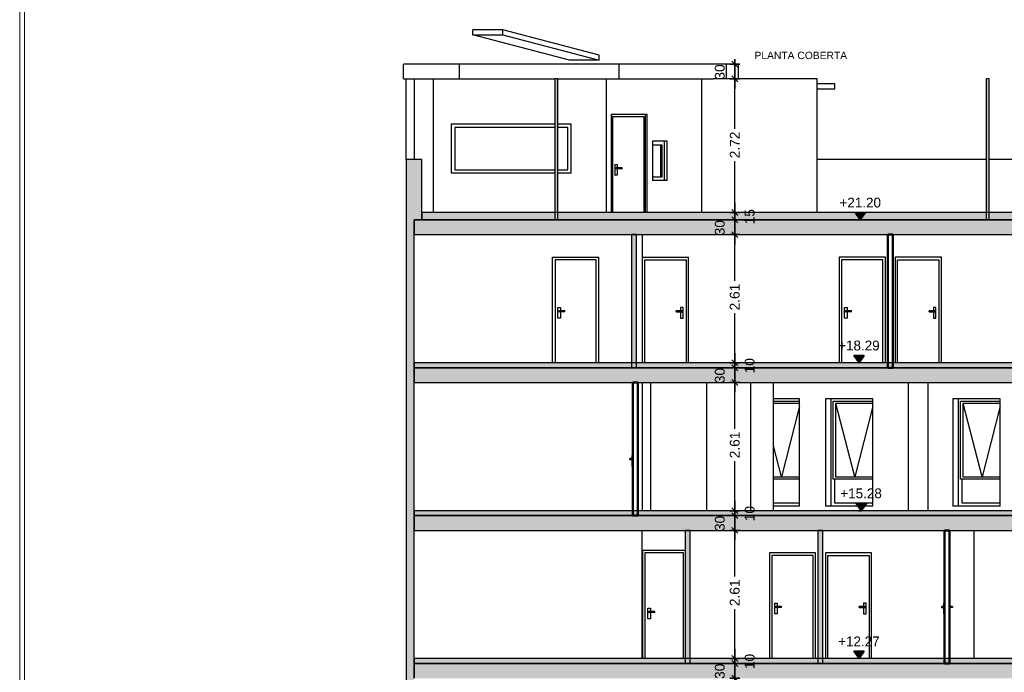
# Model space of a CAD drawing. Header units: metres. Extents: x -1 to 518, y -65 to 31.
# Tile 24 of 26: x 485 to 505, y -43 to -30. Entities that reach past the tile are written whole.
import ezdxf

# ---------------------------------------------------------------- set-up
doc = ezdxf.new("R2010")
doc.units = ezdxf.units.M
doc.header["$PDMODE"] = 65
doc.linetypes.add('CONTINUA', pattern=[0])
doc.linetypes.add('PUNKT', pattern=[6.35, 0, -6.35])
doc.layers.add('+++++ CÀLCUL SECCIÓ B', color=7, linetype='CONTINUA', lineweight=25)
doc.layers.add('COTES SECCIO B', color=7, linetype='CONTINUA', lineweight=25)
doc.styles.add('ARIAL', font='arial.ttf')
doc.dimstyles.new('DIMSTYLE_4', dxfattribs={"dimtxt": 0.2, "dimasz": 0.2, "dimexe": 0, "dimexo": 1e-06, "dimgap": 0.1, "dimtad": 2, "dimdec": 0, "dimlfac": 100, "dimrnd": 1, "dimzin": 4, "dimdsep": 46, "dimtxsty": 'ARIAL', "dimblk1": 'ALL_ML_STRICH', "dimblk2": 'ALL_ML_STRICH', "dimsah": 1, "dimcen": 0, "dimse1": 1, "dimse2": 1, "dimclrd": 2, "dimclre": 2, "dimclrt": 2, "dimadec": 0, "dimazin": 0, "dimtfac": 1, "dimtdec": 0, "dimtix": 1, "dimtmove": 2, "dimatfit": 3, "dimfxl": 0, "dimtvp": 1.2, "dimtzin": 0, "dimlwd": 0, "dimlwe": 35, "dimarcsym": 0})
doc.dimstyles.new('DIMSTYLE_5', dxfattribs={"dimtxt": 0.2, "dimasz": 0.2, "dimexe": 0, "dimexo": 1e-06, "dimgap": 0.1, "dimtad": 0, "dimrnd": 0.01, "dimzin": 4, "dimdsep": 46, "dimtxsty": 'ARIAL', "dimblk1": 'ALL_ML_STRICH', "dimblk2": 'ALL_ML_STRICH', "dimsah": 1, "dimcen": 0, "dimse1": 1, "dimse2": 1, "dimclrd": 2, "dimclre": 2, "dimclrt": 2, "dimadec": 0, "dimazin": 0, "dimtfac": 1, "dimtdec": 0, "dimtix": 1, "dimtmove": 2, "dimatfit": 3, "dimfxl": 0, "dimtzin": 0, "dimlwd": 0, "dimlwe": 35, "dimarcsym": 0})
doc.dimstyles.new('DIMSTYLE_7', dxfattribs={"dimtxt": 0.2, "dimasz": 0.2, "dimexe": 0, "dimexo": 1e-06, "dimgap": 0.1, "dimtad": 0, "dimdec": 0, "dimlfac": 100, "dimrnd": 1, "dimzin": 4, "dimdsep": 46, "dimtxsty": 'ARIAL', "dimblk1": 'ALL_ML_STRICH', "dimblk2": 'ALL_ML_STRICH', "dimsah": 1, "dimcen": 0, "dimse1": 1, "dimse2": 1, "dimclrd": 2, "dimclre": 2, "dimclrt": 2, "dimadec": 0, "dimazin": 0, "dimtfac": 1, "dimtdec": 0, "dimtix": 1, "dimtmove": 2, "dimatfit": 3, "dimfxl": 0, "dimtvp": 1.2, "dimtzin": 0, "dimlwd": 0, "dimlwe": 35, "dimarcsym": 0})

# ---------------------------------------------------------------- blocks, each defined once
blk = doc.blocks.new('COMPLEX_ELEVATIONDIM_1')
at = {"layer": 'COTES SECCIO B', "linetype": 'CONTINUA', "lineweight": 35, "transparency": 33554687}
for points in [[(502.332, -33.59), (502.122, -33.59), (502.227, -33.74)], [(502.306, -36.5), (502.096, -36.5), (502.201, -36.65)], [(502.35, -39.51), (502.14, -39.51), (502.245, -39.66)], [(502.306, -42.52), (502.096, -42.52), (502.201, -42.67)]]:
    blk.add_hatch(color=2, dxfattribs=at).paths.add_polyline_path(points)
at = {"layer": 'COTES SECCIO B', "color": 2, "linetype": 'CONTINUA', "lineweight": 35, "transparency": 33554687}
for p, q in [((502.332, -33.59), (502.122, -33.59)), ((502.122, -33.59), (502.227, -33.74)), ((502.227, -33.74), (502.332, -33.59)), ((502.227, -33.74), (502.227, -33.74)), ((502.227, -33.74), (502.227, -33.74)), ((502.227, -33.74), (502.227, -33.74)), ((502.227, -33.74), (502.227, -33.74)), ((502.306, -36.5), (502.096, -36.5)), ((502.096, -36.5), (502.201, -36.65)), ((502.201, -36.65), (502.306, -36.5)), ((502.201, -36.65), (502.201, -36.65)), ((502.201, -36.65), (502.201, -36.65)), ((502.201, -36.65), (502.201, -36.65)), ((502.201, -36.65), (502.201, -36.65)), ((502.35, -39.51), (502.14, -39.51)), ((502.14, -39.51), (502.245, -39.66)), ((502.245, -39.66), (502.35, -39.51)), ((502.245, -39.66), (502.245, -39.66)), ((502.245, -39.66), (502.245, -39.66)), ((502.245, -39.66), (502.245, -39.66)), ((502.245, -39.66), (502.245, -39.66)), ((502.306, -42.52), (502.096, -42.52)), ((502.096, -42.52), (502.201, -42.67)), ((502.201, -42.67), (502.306, -42.52)), ((502.201, -42.67), (502.201, -42.67)), ((502.201, -42.67), (502.201, -42.67)), ((502.201, -42.67), (502.201, -42.67)), ((502.201, -42.67), (502.201, -42.67))]:
    blk.add_line(p, q, dxfattribs=at)
at = {"layer": 'COTES SECCIO B', "color": 2, "linetype": 'PUNKT', "lineweight": 35, "transparency": 33554687}
for p, q in [((502.227, -33.74), (502.194, -33.74)), ((502.201, -36.65), (502.194, -36.65)), ((502.245, -39.66), (502.194, -39.66)), ((502.201, -42.67), (502.194, -42.67))]:
    blk.add_line(p, q, dxfattribs=at)
at = {"layer": 'COTES SECCIO B', "color": 2, "linetype": 'CONTINUA', "lineweight": 35, "transparency": 33554687, "char_height": 0.2, "width": 0.95993, "attachment_point": 7, "style": 'ARIAL'}
for s, insert in [('\\W0.98;+21.20', (501.803, -33.49)), ('\\W0.98;+18.29', (501.776, -36.4)), ('\\W0.98;+15.28', (501.82, -39.41)), ('\\W0.98;+12.27', (501.776, -42.42))]:
    blk.add_mtext(s, dxfattribs=dict(at, insert=insert))
blk = doc.blocks.new('ALL_ML_STRICH')
at = {"color": 0, "linetype": 'ByBlock', "lineweight": -2}
for p, q in [((-1, 0), (0.5, 0)), ((-0.3, -0.3), (0.3, 0.3)), ((0, -0.5), (0, 0.5))]:
    blk.add_line(p, q, dxfattribs=at)
blk = doc.blocks.new('*D47')
at = {"layer": 'COTES SECCIO B', "color": 2, "linetype": 'CONTINUA', "lineweight": -2, "transparency": 33554687}
blk.add_line((499.671, -43.07), (499.671, -42.77), dxfattribs=at)
at = {"layer": 'DEFPOINTS', "color": 2, "linetype": 'CONTINUA', "lineweight": 35, "transparency": 33554687}
for p in [(500.103, -42.77), (499.671, -43.07), (504.129, -43.07)]:
    blk.add_point(p, dxfattribs=at)
at = {"layer": 'COTES SECCIO B', "color": 2, "linetype": 'CONTINUA', "lineweight": 35, "transparency": 33554687, "xscale": 0.2, "yscale": 0.2, "zscale": 0.2}
for p, rotation in [((499.671, -42.77), 90), ((499.671, -43.07), 270)]:
    blk.add_blockref('ALL_ML_STRICH', p, dxfattribs=dict(at, rotation=rotation))
at = {"layer": 'COTES SECCIO B', "color": 2, "linetype": 'CONTINUA', "lineweight": 35, "transparency": 33554687, "insert": (499.367, -42.929), "char_height": 0.2, "width": 0.4, "attachment_point": 5, "rotation": 90, "style": 'ARIAL'}
blk.add_mtext('\\A1;{30}', dxfattribs=at)
blk = doc.blocks.new('*D48')
at = {"layer": 'COTES SECCIO B', "color": 2, "linetype": 'CONTINUA', "lineweight": -2, "transparency": 33554687}
blk.add_line((499.671, -42.77), (499.671, -42.67), dxfattribs=at)
at = {"layer": 'DEFPOINTS', "color": 2, "linetype": 'CONTINUA', "lineweight": 35, "transparency": 33554687}
for p in [(500.166, -42.67), (499.671, -42.77), (500.103, -42.77)]:
    blk.add_point(p, dxfattribs=at)
at = {"layer": 'COTES SECCIO B', "color": 2, "linetype": 'CONTINUA', "lineweight": 35, "transparency": 33554687, "xscale": 0.2, "yscale": 0.2, "zscale": 0.2}
for p, rotation in [((499.671, -42.77), 270), ((499.671, -42.67), 90)]:
    blk.add_blockref('ALL_ML_STRICH', p, dxfattribs=dict(at, rotation=rotation))
at = {"layer": 'COTES SECCIO B', "color": 2, "linetype": 'CONTINUA', "lineweight": 35, "transparency": 33554687, "insert": (499.975, -42.729), "char_height": 0.2, "width": 0.4, "attachment_point": 5, "rotation": 90, "style": 'ARIAL'}
blk.add_mtext('\\A1;{10}', dxfattribs=at)
blk = doc.blocks.new('*D49')
at = {"layer": 'COTES SECCIO B', "color": 2, "linetype": 'CONTINUA', "lineweight": -2, "transparency": 33554687}
for p, q in [((499.671, -41.001), (499.671, -40.06)), ((499.671, -42.67), (499.671, -41.661))]:
    blk.add_line(p, q, dxfattribs=at)
at = {"layer": 'DEFPOINTS', "color": 2, "linetype": 'CONTINUA', "lineweight": 35, "transparency": 33554687}
for p in [(499.993, -40.06), (499.671, -42.67), (500.166, -42.67)]:
    blk.add_point(p, dxfattribs=at)
at = {"layer": 'COTES SECCIO B', "color": 2, "linetype": 'CONTINUA', "lineweight": 35, "transparency": 33554687, "xscale": 0.2, "yscale": 0.2, "zscale": 0.2}
for p, rotation in [((499.671, -40.06), 90), ((499.671, -42.67), 270)]:
    blk.add_blockref('ALL_ML_STRICH', p, dxfattribs=dict(at, rotation=rotation))
at = {"layer": 'COTES SECCIO B', "color": 2, "linetype": 'CONTINUA', "lineweight": 35, "transparency": 33554687, "insert": (499.671, -41.331), "char_height": 0.2, "width": 0.8, "attachment_point": 5, "rotation": 90, "style": 'ARIAL'}
blk.add_mtext('\\A1;{\\A1;{2.61\\H0.132000;\\S^ ;}}', dxfattribs=at)
blk = doc.blocks.new('*D50')
at = {"layer": 'COTES SECCIO B', "color": 2, "linetype": 'CONTINUA', "lineweight": -2, "transparency": 33554687}
blk.add_line((499.671, -40.06), (499.671, -39.76), dxfattribs=at)
at = {"layer": 'DEFPOINTS', "color": 2, "linetype": 'CONTINUA', "lineweight": 35, "transparency": 33554687}
for p in [(503.335, -39.76), (499.671, -40.06), (499.993, -40.06)]:
    blk.add_point(p, dxfattribs=at)
at = {"layer": 'COTES SECCIO B', "color": 2, "linetype": 'CONTINUA', "lineweight": 35, "transparency": 33554687, "xscale": 0.2, "yscale": 0.2, "zscale": 0.2}
for p, rotation in [((499.671, -39.76), 90), ((499.671, -40.06), 270)]:
    blk.add_blockref('ALL_ML_STRICH', p, dxfattribs=dict(at, rotation=rotation))
at = {"layer": 'COTES SECCIO B', "color": 2, "linetype": 'CONTINUA', "lineweight": 35, "transparency": 33554687, "insert": (499.367, -39.919), "char_height": 0.2, "width": 0.4, "attachment_point": 5, "rotation": 90, "style": 'ARIAL'}
blk.add_mtext('\\A1;{30}', dxfattribs=at)
blk = doc.blocks.new('*D51')
at = {"layer": 'COTES SECCIO B', "color": 2, "linetype": 'CONTINUA', "lineweight": -2, "transparency": 33554687}
blk.add_line((499.671, -39.76), (499.671, -39.66), dxfattribs=at)
at = {"layer": 'DEFPOINTS', "color": 2, "linetype": 'CONTINUA', "lineweight": 35, "transparency": 33554687}
for p in [(502.554, -39.66), (499.671, -39.76), (503.335, -39.76)]:
    blk.add_point(p, dxfattribs=at)
at = {"layer": 'COTES SECCIO B', "color": 2, "linetype": 'CONTINUA', "lineweight": 35, "transparency": 33554687, "xscale": 0.2, "yscale": 0.2, "zscale": 0.2}
for p, rotation in [((499.671, -39.76), 270), ((499.671, -39.66), 90)]:
    blk.add_blockref('ALL_ML_STRICH', p, dxfattribs=dict(at, rotation=rotation))
at = {"layer": 'COTES SECCIO B', "color": 2, "linetype": 'CONTINUA', "lineweight": 35, "transparency": 33554687, "insert": (499.975, -39.719), "char_height": 0.2, "width": 0.4, "attachment_point": 5, "rotation": 90, "style": 'ARIAL'}
blk.add_mtext('\\A1;{10}', dxfattribs=at)
blk = doc.blocks.new('*D52')
at = {"layer": 'COTES SECCIO B', "color": 2, "linetype": 'CONTINUA', "lineweight": -2, "transparency": 33554687}
for p, q in [((499.671, -37.991), (499.671, -37.05)), ((499.671, -39.66), (499.671, -38.651))]:
    blk.add_line(p, q, dxfattribs=at)
at = {"layer": 'DEFPOINTS', "color": 2, "linetype": 'CONTINUA', "lineweight": 35, "transparency": 33554687}
for p in [(502.919, -37.05), (499.671, -39.66), (502.554, -39.66)]:
    blk.add_point(p, dxfattribs=at)
at = {"layer": 'COTES SECCIO B', "color": 2, "linetype": 'CONTINUA', "lineweight": 35, "transparency": 33554687, "xscale": 0.2, "yscale": 0.2, "zscale": 0.2}
for p, rotation in [((499.671, -37.05), 90), ((499.671, -39.66), 270)]:
    blk.add_blockref('ALL_ML_STRICH', p, dxfattribs=dict(at, rotation=rotation))
at = {"layer": 'COTES SECCIO B', "color": 2, "linetype": 'CONTINUA', "lineweight": 35, "transparency": 33554687, "insert": (499.671, -38.321), "char_height": 0.2, "width": 0.8, "attachment_point": 5, "rotation": 90, "style": 'ARIAL'}
blk.add_mtext('\\A1;{\\A1;{2.61\\H0.132000;\\S^ ;}}', dxfattribs=at)
blk = doc.blocks.new('*D53')
at = {"layer": 'COTES SECCIO B', "color": 2, "linetype": 'CONTINUA', "lineweight": -2, "transparency": 33554687}
blk.add_line((499.671, -37.05), (499.671, -36.75), dxfattribs=at)
at = {"layer": 'DEFPOINTS', "color": 2, "linetype": 'CONTINUA', "lineweight": 35, "transparency": 33554687}
for p in [(502.868, -36.75), (499.671, -37.05), (502.919, -37.05)]:
    blk.add_point(p, dxfattribs=at)
at = {"layer": 'COTES SECCIO B', "color": 2, "linetype": 'CONTINUA', "lineweight": 35, "transparency": 33554687, "xscale": 0.2, "yscale": 0.2, "zscale": 0.2}
for p, rotation in [((499.671, -36.75), 90), ((499.671, -37.05), 270)]:
    blk.add_blockref('ALL_ML_STRICH', p, dxfattribs=dict(at, rotation=rotation))
at = {"layer": 'COTES SECCIO B', "color": 2, "linetype": 'CONTINUA', "lineweight": 35, "transparency": 33554687, "insert": (499.367, -36.909), "char_height": 0.2, "width": 0.4, "attachment_point": 5, "rotation": 90, "style": 'ARIAL'}
blk.add_mtext('\\A1;{30}', dxfattribs=at)
blk = doc.blocks.new('*D54')
at = {"layer": 'COTES SECCIO B', "color": 2, "linetype": 'CONTINUA', "lineweight": -2, "transparency": 33554687}
blk.add_line((499.671, -36.75), (499.671, -36.65), dxfattribs=at)
at = {"layer": 'DEFPOINTS', "color": 2, "linetype": 'CONTINUA', "lineweight": 35, "transparency": 33554687}
for p in [(502.919, -36.65), (499.671, -36.75), (502.868, -36.75)]:
    blk.add_point(p, dxfattribs=at)
at = {"layer": 'COTES SECCIO B', "color": 2, "linetype": 'CONTINUA', "lineweight": 35, "transparency": 33554687, "xscale": 0.2, "yscale": 0.2, "zscale": 0.2}
for p, rotation in [((499.671, -36.75), 270), ((499.671, -36.65), 90)]:
    blk.add_blockref('ALL_ML_STRICH', p, dxfattribs=dict(at, rotation=rotation))
at = {"layer": 'COTES SECCIO B', "color": 2, "linetype": 'CONTINUA', "lineweight": 35, "transparency": 33554687, "insert": (499.975, -36.709), "char_height": 0.2, "width": 0.4, "attachment_point": 5, "rotation": 90, "style": 'ARIAL'}
blk.add_mtext('\\A1;{10}', dxfattribs=at)
blk = doc.blocks.new('*D55')
at = {"layer": 'COTES SECCIO B', "color": 2, "linetype": 'CONTINUA', "lineweight": -2, "transparency": 33554687}
for p, q in [((499.671, -34.981), (499.671, -34.04)), ((499.671, -36.65), (499.671, -35.641))]:
    blk.add_line(p, q, dxfattribs=at)
at = {"layer": 'DEFPOINTS', "color": 2, "linetype": 'CONTINUA', "lineweight": 35, "transparency": 33554687}
for p in [(502.842, -34.04), (499.671, -36.65), (502.919, -36.65)]:
    blk.add_point(p, dxfattribs=at)
at = {"layer": 'COTES SECCIO B', "color": 2, "linetype": 'CONTINUA', "lineweight": 35, "transparency": 33554687, "xscale": 0.2, "yscale": 0.2, "zscale": 0.2}
for p, rotation in [((499.671, -34.04), 90), ((499.671, -36.65), 270)]:
    blk.add_blockref('ALL_ML_STRICH', p, dxfattribs=dict(at, rotation=rotation))
at = {"layer": 'COTES SECCIO B', "color": 2, "linetype": 'CONTINUA', "lineweight": 35, "transparency": 33554687, "insert": (499.671, -35.311), "char_height": 0.2, "width": 0.8, "attachment_point": 5, "rotation": 90, "style": 'ARIAL'}
blk.add_mtext('\\A1;{\\A1;{2.61\\H0.132000;\\S^ ;}}', dxfattribs=at)
blk = doc.blocks.new('*D56')
at = {"layer": 'COTES SECCIO B', "color": 2, "linetype": 'CONTINUA', "lineweight": -2, "transparency": 33554687}
blk.add_line((499.671, -34.04), (499.671, -33.74), dxfattribs=at)
at = {"layer": 'DEFPOINTS', "color": 2, "linetype": 'CONTINUA', "lineweight": 35, "transparency": 33554687}
for p in [(502.842, -33.74), (499.671, -34.04), (502.842, -34.04)]:
    blk.add_point(p, dxfattribs=at)
at = {"layer": 'COTES SECCIO B', "color": 2, "linetype": 'CONTINUA', "lineweight": 35, "transparency": 33554687, "xscale": 0.2, "yscale": 0.2, "zscale": 0.2}
for p, rotation in [((499.671, -33.74), 90), ((499.671, -34.04), 270)]:
    blk.add_blockref('ALL_ML_STRICH', p, dxfattribs=dict(at, rotation=rotation))
at = {"layer": 'COTES SECCIO B', "color": 2, "linetype": 'CONTINUA', "lineweight": 35, "transparency": 33554687, "insert": (499.367, -33.899), "char_height": 0.2, "width": 0.4, "attachment_point": 5, "rotation": 90, "style": 'ARIAL'}
blk.add_mtext('\\A1;{30}', dxfattribs=at)
blk = doc.blocks.new('*D57')
at = {"layer": 'COTES SECCIO B', "color": 2, "linetype": 'CONTINUA', "lineweight": -2, "transparency": 33554687}
blk.add_line((499.671, -33.74), (499.671, -33.59), dxfattribs=at)
at = {"layer": 'DEFPOINTS', "color": 2, "linetype": 'CONTINUA', "lineweight": 35, "transparency": 33554687}
for p in [(500.856, -33.59), (499.671, -33.74), (502.842, -33.74)]:
    blk.add_point(p, dxfattribs=at)
at = {"layer": 'COTES SECCIO B', "color": 2, "linetype": 'CONTINUA', "lineweight": 35, "transparency": 33554687, "xscale": 0.2, "yscale": 0.2, "zscale": 0.2}
for p, rotation in [((499.671, -33.59), 90), ((499.671, -33.74), 270)]:
    blk.add_blockref('ALL_ML_STRICH', p, dxfattribs=dict(at, rotation=rotation))
at = {"layer": 'COTES SECCIO B', "color": 2, "linetype": 'CONTINUA', "lineweight": 35, "transparency": 33554687, "insert": (499.975, -33.675), "char_height": 0.2, "width": 0.4, "attachment_point": 5, "rotation": 90, "style": 'ARIAL'}
blk.add_mtext('\\A1;{15}', dxfattribs=at)
blk = doc.blocks.new('*D58')
at = {"layer": 'COTES SECCIO B', "color": 2, "linetype": 'CONTINUA', "lineweight": -2, "transparency": 33554687}
for p, q in [((499.671, -31.885), (499.671, -30.87)), ((499.671, -33.59), (499.671, -32.545))]:
    blk.add_line(p, q, dxfattribs=at)
at = {"layer": 'DEFPOINTS', "color": 2, "linetype": 'CONTINUA', "lineweight": 35, "transparency": 33554687}
for p in [(501.045, -30.87), (499.671, -33.59), (500.856, -33.59)]:
    blk.add_point(p, dxfattribs=at)
at = {"layer": 'COTES SECCIO B', "color": 2, "linetype": 'CONTINUA', "lineweight": 35, "transparency": 33554687, "xscale": 0.2, "yscale": 0.2, "zscale": 0.2}
for p, rotation in [((499.671, -30.87), 90), ((499.671, -33.59), 270)]:
    blk.add_blockref('ALL_ML_STRICH', p, dxfattribs=dict(at, rotation=rotation))
at = {"layer": 'COTES SECCIO B', "color": 2, "linetype": 'CONTINUA', "lineweight": 35, "transparency": 33554687, "insert": (499.671, -32.215), "char_height": 0.2, "width": 0.8, "attachment_point": 5, "rotation": 90, "style": 'ARIAL'}
blk.add_mtext('\\A1;{\\A1;{2.72\\H0.132000;\\S^ ;}}', dxfattribs=at)
blk = doc.blocks.new('*D59')
at = {"layer": 'COTES SECCIO B', "color": 2, "linetype": 'CONTINUA', "lineweight": -2, "transparency": 33554687}
blk.add_line((499.671, -30.87), (499.671, -30.57), dxfattribs=at)
at = {"layer": 'DEFPOINTS', "color": 2, "linetype": 'CONTINUA', "lineweight": 35, "transparency": 33554687}
for p in [(501.289, -30.57), (499.671, -30.87), (501.045, -30.87)]:
    blk.add_point(p, dxfattribs=at)
at = {"layer": 'COTES SECCIO B', "color": 2, "linetype": 'CONTINUA', "lineweight": 35, "transparency": 33554687, "xscale": 0.2, "yscale": 0.2, "zscale": 0.2}
for p, rotation in [((499.671, -30.57), 90), ((499.671, -30.87), 270)]:
    blk.add_blockref('ALL_ML_STRICH', p, dxfattribs=dict(at, rotation=rotation))
at = {"layer": 'COTES SECCIO B', "color": 2, "linetype": 'CONTINUA', "lineweight": 35, "transparency": 33554687, "insert": (499.367, -30.729), "char_height": 0.2, "width": 0.4, "attachment_point": 5, "rotation": 90, "style": 'ARIAL'}
blk.add_mtext('\\A1;{30}', dxfattribs=at)

msp = doc.modelspace()

# ---------------------------------------------------------------- hatches: boundary and pattern name
at = {"layer": '+++++ CÀLCUL SECCIÓ B', "linetype": 'CONTINUA', "lineweight": 25, "true_color": 0xa0a0a0, "transparency": 33554687}
for points in [[(496.07, -30.87), (496.01, -30.87), (496.01, -33.74), (496.07, -33.74)], [(504.849, -30.87), (504.789, -30.87), (504.789, -33.74), (504.849, -33.74)], [(493.3, -32.51), (492.98, -32.51), (492.98, -33.74), (493.3, -33.74)], [(493.14, -33.74), (492.98, -33.74), (492.98, -36.75), (493.14, -36.75)], [(493.14, -36.75), (492.98, -36.75), (492.98, -39.76), (493.14, -39.76)], [(493.14, -39.76), (492.98, -39.76), (492.98, -42.77), (493.14, -42.77)], [(493.14, -42.77), (492.98, -42.77), (492.98, -45.78), (493.14, -45.78)]]:
    msp.add_hatch(color=253, dxfattribs=at).paths.add_polyline_path(points)
at = {"layer": '+++++ CÀLCUL SECCIÓ B', "linetype": 'CONTINUA', "lineweight": 25, "transparency": 33554687}
for points in [[(507.96, -33.59), (493.3, -33.59), (493.3, -33.74), (507.96, -33.74)], [(508.098, -36.65), (493.14, -36.65), (493.14, -36.75), (508.098, -36.75)], [(508.098, -39.66), (493.14, -39.66), (493.14, -39.76), (508.098, -39.76)], [(508.098, -42.67), (493.14, -42.67), (493.14, -42.77), (508.098, -42.77)]]:
    msp.add_hatch(color=32, dxfattribs=at).paths.add_polyline_path(points)
at = {"layer": '+++++ CÀLCUL SECCIÓ B', "linetype": 'CONTINUA', "lineweight": 25, "true_color": 0xababab, "transparency": 33554687}
for points in [[(508.098, -33.74), (493.14, -33.74), (493.14, -34.04), (508.098, -34.04)], [(508.098, -36.75), (493.14, -36.75), (493.14, -37.05), (508.098, -37.05)], [(508.098, -39.76), (493.14, -39.76), (493.14, -40.06), (508.098, -40.06)], [(508.088, -42.77), (493.14, -42.77), (493.14, -43.07), (508.088, -43.07)]]:
    msp.add_hatch(color=253, dxfattribs=at).paths.add_polyline_path(points)
at = {"layer": '+++++ CÀLCUL SECCIÓ B', "linetype": 'CONTINUA', "lineweight": 18, "true_color": 0x006e00, "transparency": 33554687}
for points in [[(497.668, -34.04), (497.568, -34.04), (497.568, -36.75), (497.668, -36.75)], [(498.763, -40.06), (498.663, -40.06), (498.663, -42.77), (498.763, -42.77)], [(501.465, -40.06), (501.365, -40.06), (501.365, -42.77), (501.465, -42.77)]]:
    msp.add_hatch(color=96, dxfattribs=at).paths.add_polyline_path(points)

# ---------------------------------------------------------------- linework, layer by layer
at = {"layer": '+++++ CÀLCUL SECCIÓ B', "color": 52, "linetype": 'CONTINUA', "lineweight": 13, "transparency": 33554687}
for p, q in [((485.111, -64.94), (485.111, -24.94)), ((485.111, -64.94), (485.111, -24.94)), ((485.209, -24.94), (485.209, -64.94)), ((485.209, -64.94), (485.209, -24.94))]:
    msp.add_line(p, q, dxfattribs=at)
at = {"layer": '+++++ CÀLCUL SECCIÓ B', "color": 7, "linetype": 'CONTINUA', "lineweight": 25, "transparency": 33554687}
for p, q in [((494.337, -29.97), (494.337, -29.87)), ((494.947, -29.87), (494.337, -29.87)), ((494.947, -29.97), (494.947, -29.87)), ((496.913, -30.39), (494.947, -29.87)), ((494.337, -29.97), (494.947, -29.97)), ((496.303, -30.49), (494.337, -29.97)), ((494.947, -29.97), (496.913, -30.49)), ((496.913, -30.49), (496.913, -30.39)), ((492.925, -30.87), (492.925, -30.57)), ((494.065, -30.57), (492.925, -30.57)), ((494.065, -30.87), (494.065, -30.57)), ((497.314, -30.57), (494.065, -30.57)), ((496.913, -30.49), (496.303, -30.49)), ((497.314, -30.87), (497.314, -30.57)), ((497.44, -30.57), (497.314, -30.57)), ((497.565, -30.57), (497.44, -30.57)), ((497.688, -30.57), (497.565, -30.57)), ((497.81, -30.57), (497.688, -30.57)), ((497.929, -30.57), (497.81, -30.57)), ((498.047, -30.57), (497.929, -30.57)), ((498.164, -30.57), (498.047, -30.57)), ((498.278, -30.57), (498.164, -30.57)), ((498.391, -30.57), (498.278, -30.57)), ((498.502, -30.57), (498.391, -30.57)), ((498.611, -30.57), (498.502, -30.57)), ((498.718, -30.57), (498.611, -30.57)), ((498.823, -30.57), (498.718, -30.57)), ((498.926, -30.57), (498.823, -30.57)), ((499.027, -30.57), (498.926, -30.57)), ((499.126, -30.57), (499.027, -30.57)), ((499.223, -30.57), (499.126, -30.57)), ((499.317, -30.57), (499.223, -30.57)), ((499.41, -30.57), (499.317, -30.57)), ((499.501, -30.57), (499.41, -30.57)), ((499.501, -30.87), (499.501, -30.57)), ((499.745, -30.57), (499.501, -30.57)), ((499.745, -30.87), (499.745, -30.57)), ((492.925, -30.87), (494.065, -30.87)), ((492.98, -32.51), (492.98, -30.87)), ((493.15, -32.51), (493.15, -30.87)), ((493.539, -33.59), (493.539, -30.87)), ((494.065, -30.87), (496.01, -30.87)), ((496.01, -30.87), (496.01, -33.74)), ((496.07, -30.87), (496.01, -30.87)), ((496.07, -33.74), (496.07, -30.87)), ((496.07, -30.87), (497.314, -30.87)), ((497.059, -33.59), (497.059, -30.87)), ((497.059, -33.59), (497.059, -30.87)), ((497.314, -30.87), (497.44, -30.87)), ((497.44, -30.87), (497.565, -30.87)), ((497.565, -30.87), (497.688, -30.87)), ((497.688, -30.87), (497.81, -30.87)), ((497.81, -30.87), (497.929, -30.87)), ((497.929, -30.87), (498.047, -30.87)), ((498.047, -30.87), (498.164, -30.87)), ((498.164, -30.87), (498.278, -30.87)), ((498.278, -30.87), (498.391, -30.87)), ((498.391, -30.87), (498.502, -30.87)), ((498.502, -30.87), (498.611, -30.87)), ((498.611, -30.87), (498.718, -30.87)), ((498.718, -30.87), (498.823, -30.87)), ((498.823, -30.87), (498.926, -30.87)), ((498.926, -30.87), (499.027, -30.87)), ((499.001, -33.59), (499.001, -30.87)), ((499.027, -30.87), (499.126, -30.87)), ((499.126, -30.87), (499.223, -30.87)), ((499.223, -30.87), (499.228, -30.87)), ((501.35, -30.87), (499.228, -30.87)), ((501.35, -33.59), (501.35, -30.87)), ((504.789, -30.87), (504.789, -33.74)), ((504.849, -30.87), (504.789, -30.87)), ((504.849, -33.74), (504.849, -30.87)), ((501.71, -30.97), (501.35, -30.97)), ((501.35, -31.07), (501.71, -31.07)), ((501.71, -31.07), (501.71, -30.97)), ((497.151, -31.59), (497.151, -33.59)), ((497.151, -31.59), (497.234, -31.59)), ((497.184, -31.64), (497.172, -31.64)), ((497.172, -31.64), (497.172, -33.59)), ((497.184, -31.64), (497.184, -33.59)), ((497.825, -31.64), (497.184, -31.64)), ((497.234, -31.59), (497.614, -31.59)), ((497.614, -31.59), (497.88, -31.59)), ((497.825, -33.59), (497.825, -31.64)), ((497.853, -33.59), (497.853, -31.59)), ((497.88, -31.59), (497.88, -33.59)), ((493.899, -31.79), (493.899, -32.79)), ((496.01, -31.79), (493.899, -31.79)), ((496.01, -31.86), (493.969, -31.86)), ((493.969, -31.86), (493.969, -32.72)), ((496.339, -31.79), (496.07, -31.79)), ((496.269, -31.86), (496.07, -31.86)), ((496.269, -32.72), (496.269, -31.86)), ((496.339, -32.79), (496.339, -31.79)), ((497.997, -32.14), (497.997, -32.94)), ((498.292, -32.14), (497.997, -32.14)), ((497.997, -32.21), (498.186, -32.21)), ((498.162, -32.87), (498.162, -32.21)), ((498.186, -32.21), (498.186, -32.87)), ((498.237, -32.94), (498.237, -32.14)), ((498.292, -32.94), (498.292, -32.14)), ((492.98, -32.51), (492.98, -33.74)), ((493.3, -32.51), (492.98, -32.51)), ((493.3, -33.59), (493.3, -32.51)), ((497.231, -32.615), (497.231, -32.83)), ((497.231, -32.615), (497.237, -32.615)), ((497.237, -32.83), (497.237, -32.615)), ((497.237, -32.615), (497.277, -32.615)), ((497.277, -32.615), (497.277, -32.68)), ((504.789, -32.51), (501.35, -32.51)), ((507.96, -32.51), (504.849, -32.51)), ((496.01, -32.79), (493.899, -32.79)), ((493.969, -32.72), (496.01, -32.72)), ((496.07, -32.72), (496.269, -32.72)), ((496.339, -32.79), (496.07, -32.79)), ((497.231, -32.83), (497.237, -32.83)), ((497.277, -32.83), (497.237, -32.83)), ((497.25, -32.685), (497.249, -32.69)), ((497.249, -32.69), (497.25, -32.695)), ((497.28, -32.69), (497.249, -32.69)), ((497.253, -32.681), (497.25, -32.685)), ((497.28, -32.685), (497.25, -32.685)), ((497.25, -32.695), (497.253, -32.699)), ((497.28, -32.695), (497.25, -32.695)), ((497.257, -32.68), (497.253, -32.681)), ((497.281, -32.681), (497.253, -32.681)), ((497.253, -32.699), (497.257, -32.7)), ((497.281, -32.699), (497.253, -32.699)), ((497.257, -32.68), (497.282, -32.68)), ((497.282, -32.7), (497.257, -32.7)), ((497.277, -32.7), (497.277, -32.83)), ((497.281, -32.681), (497.28, -32.685)), ((497.28, -32.685), (497.28, -32.69)), ((497.378, -32.685), (497.28, -32.685)), ((497.28, -32.69), (497.28, -32.695)), ((497.379, -32.69), (497.28, -32.69)), ((497.28, -32.695), (497.281, -32.699)), ((497.378, -32.695), (497.28, -32.695)), ((497.376, -32.681), (497.281, -32.681)), ((497.376, -32.699), (497.281, -32.699)), ((497.282, -32.68), (497.373, -32.68)), ((497.373, -32.7), (497.282, -32.7)), ((497.376, -32.681), (497.373, -32.68)), ((497.373, -32.7), (497.376, -32.699)), ((497.378, -32.685), (497.376, -32.681)), ((497.376, -32.699), (497.378, -32.695)), ((497.379, -32.69), (497.378, -32.685)), ((497.378, -32.695), (497.379, -32.69)), ((498.186, -32.87), (497.997, -32.87)), ((498.292, -32.94), (497.997, -32.94)), ((493.3, -33.59), (493.3, -33.74)), ((507.96, -33.59), (493.3, -33.59)), ((493.3, -33.74), (493.3, -33.59)), ((492.98, -33.74), (492.98, -36.75)), ((493.14, -33.74), (493.14, -34.04)), ((496.01, -33.74), (493.14, -33.74)), ((493.14, -34.04), (493.14, -33.74)), ((493.14, -33.74), (493.3, -33.74)), ((493.3, -33.74), (496.01, -33.74)), ((496.07, -33.74), (496.01, -33.74)), ((496.01, -33.74), (496.07, -33.74)), ((496.01, -33.74), (496.07, -33.74)), ((504.789, -33.74), (496.07, -33.74)), ((496.07, -33.74), (504.789, -33.74)), ((504.849, -33.74), (504.789, -33.74)), ((504.789, -33.74), (504.849, -33.74)), ((504.789, -33.74), (504.849, -33.74)), ((508.098, -33.74), (504.849, -33.74)), ((504.849, -33.74), (507.96, -33.74)), ((493.14, -34.04), (497.568, -34.04)), ((493.14, -36.65), (493.14, -34.04)), ((497.568, -34.04), (497.668, -34.04)), ((497.568, -34.04), (497.568, -36.75)), ((497.668, -34.04), (497.568, -34.04)), ((497.668, -34.04), (502.787, -34.04)), ((497.668, -36.75), (497.668, -34.04)), ((497.789, -34.5), (497.789, -34.04)), ((497.789, -34.5), (497.789, -34.04)), ((502.787, -34.04), (502.887, -34.04)), ((502.887, -34.04), (508.098, -34.04)), ((495.961, -36.65), (495.961, -34.5)), ((495.961, -34.5), (496.901, -34.5)), ((496.011, -34.55), (496.011, -36.65)), ((496.851, -34.55), (496.011, -34.55)), ((496.851, -36.65), (496.851, -34.55)), ((496.901, -36.65), (496.901, -34.5)), ((497.789, -36.65), (497.789, -34.5)), ((497.789, -34.5), (498.729, -34.5)), ((497.839, -36.65), (497.839, -34.55)), ((497.839, -34.55), (498.679, -34.55)), ((498.679, -34.55), (498.679, -36.65)), ((498.729, -36.65), (498.729, -34.5)), ((501.797, -34.5), (501.797, -36.65)), ((502.737, -34.5), (501.797, -34.5)), ((501.847, -34.55), (501.847, -36.65)), ((502.687, -34.55), (501.847, -34.55)), ((502.687, -36.65), (502.687, -34.55)), ((502.737, -36.65), (502.737, -34.5)), ((502.937, -34.5), (502.937, -36.65)), ((503.877, -34.5), (502.937, -34.5)), ((502.987, -36.65), (502.987, -34.55)), ((502.987, -34.55), (503.827, -34.55)), ((503.827, -34.55), (503.827, -36.65)), ((503.877, -36.65), (503.877, -34.5)), ((496.071, -35.74), (496.071, -35.525)), ((496.071, -35.525), (496.121, -35.525)), ((496.088, -35.595), (496.086, -35.6)), ((496.086, -35.6), (496.088, -35.605)), ((496.211, -35.6), (496.086, -35.6)), ((496.091, -35.591), (496.088, -35.595)), ((496.211, -35.595), (496.088, -35.595)), ((496.088, -35.605), (496.091, -35.609)), ((496.211, -35.605), (496.088, -35.605)), ((496.096, -35.59), (496.091, -35.591)), ((496.211, -35.591), (496.091, -35.591)), ((496.091, -35.609), (496.096, -35.61)), ((496.211, -35.609), (496.091, -35.609)), ((496.096, -35.59), (496.211, -35.59)), ((496.211, -35.61), (496.096, -35.61)), ((496.121, -35.525), (496.121, -35.59)), ((496.121, -35.61), (496.121, -35.74)), ((496.211, -35.591), (496.211, -35.59)), ((496.211, -35.595), (496.211, -35.591)), ((496.211, -35.6), (496.211, -35.595)), ((496.211, -35.605), (496.211, -35.6)), ((496.211, -35.609), (496.211, -35.605)), ((496.211, -35.61), (496.211, -35.609)), ((498.479, -35.591), (498.479, -35.59)), ((498.594, -35.59), (498.479, -35.59)), ((498.479, -35.595), (498.479, -35.591)), ((498.479, -35.591), (498.599, -35.591)), ((498.479, -35.6), (498.479, -35.595)), ((498.479, -35.595), (498.603, -35.595)), ((498.479, -35.605), (498.479, -35.6)), ((498.479, -35.6), (498.604, -35.6)), ((498.479, -35.609), (498.479, -35.605)), ((498.479, -35.605), (498.603, -35.605)), ((498.479, -35.61), (498.479, -35.609)), ((498.479, -35.609), (498.599, -35.609)), ((498.479, -35.61), (498.594, -35.61)), ((498.569, -35.525), (498.569, -35.59)), ((498.619, -35.525), (498.569, -35.525)), ((498.569, -35.61), (498.569, -35.74)), ((498.594, -35.59), (498.599, -35.591)), ((498.599, -35.609), (498.594, -35.61)), ((498.599, -35.591), (498.603, -35.595)), ((498.603, -35.605), (498.599, -35.609)), ((498.603, -35.595), (498.604, -35.6)), ((498.604, -35.6), (498.603, -35.605)), ((498.619, -35.74), (498.619, -35.525)), ((501.907, -35.74), (501.907, -35.525)), ((501.907, -35.525), (501.957, -35.525)), ((501.923, -35.595), (501.922, -35.6)), ((501.922, -35.6), (501.923, -35.605)), ((502.047, -35.6), (501.922, -35.6)), ((501.927, -35.591), (501.923, -35.595)), ((502.047, -35.595), (501.923, -35.595)), ((501.923, -35.605), (501.927, -35.609)), ((502.047, -35.605), (501.923, -35.605)), ((501.932, -35.59), (501.927, -35.591)), ((502.047, -35.591), (501.927, -35.591)), ((501.927, -35.609), (501.932, -35.61)), ((502.047, -35.609), (501.927, -35.609)), ((501.932, -35.59), (502.047, -35.59)), ((502.047, -35.61), (501.932, -35.61)), ((501.957, -35.525), (501.957, -35.59)), ((501.957, -35.61), (501.957, -35.74)), ((502.047, -35.591), (502.047, -35.59)), ((502.047, -35.595), (502.047, -35.591)), ((502.047, -35.6), (502.047, -35.595)), ((502.047, -35.605), (502.047, -35.6)), ((502.047, -35.609), (502.047, -35.605)), ((502.047, -35.61), (502.047, -35.609)), ((503.627, -35.591), (503.627, -35.59)), ((503.742, -35.59), (503.627, -35.59)), ((503.627, -35.595), (503.627, -35.591)), ((503.627, -35.591), (503.747, -35.591)), ((503.627, -35.6), (503.627, -35.595)), ((503.627, -35.595), (503.751, -35.595)), ((503.627, -35.605), (503.627, -35.6)), ((503.627, -35.6), (503.752, -35.6)), ((503.627, -35.609), (503.627, -35.605)), ((503.627, -35.605), (503.751, -35.605)), ((503.627, -35.61), (503.627, -35.609)), ((503.627, -35.609), (503.747, -35.609)), ((503.627, -35.61), (503.742, -35.61)), ((503.717, -35.525), (503.717, -35.59)), ((503.767, -35.525), (503.717, -35.525)), ((503.717, -35.61), (503.717, -35.74)), ((503.742, -35.59), (503.747, -35.591)), ((503.747, -35.609), (503.742, -35.61)), ((503.747, -35.591), (503.751, -35.595)), ((503.751, -35.605), (503.747, -35.609)), ((503.751, -35.595), (503.752, -35.6)), ((503.752, -35.6), (503.751, -35.605)), ((503.767, -35.74), (503.767, -35.525)), ((496.121, -35.74), (496.071, -35.74)), ((498.569, -35.74), (498.619, -35.74)), ((501.957, -35.74), (501.907, -35.74)), ((503.717, -35.74), (503.767, -35.74)), ((493.14, -36.75), (493.14, -36.65)), ((493.14, -36.65), (493.14, -36.75)), ((508.098, -36.65), (493.14, -36.65)), ((492.98, -36.75), (492.98, -39.76)), ((493.14, -36.75), (493.14, -37.05)), ((497.568, -36.75), (493.14, -36.75)), ((493.14, -37.05), (493.14, -36.75)), ((493.14, -36.75), (497.568, -36.75)), ((497.668, -36.75), (497.568, -36.75)), ((497.568, -36.75), (497.668, -36.75)), ((497.568, -36.75), (497.668, -36.75)), ((502.787, -36.75), (497.668, -36.75)), ((497.668, -36.75), (502.787, -36.75)), ((502.887, -36.75), (502.787, -36.75)), ((502.787, -36.75), (502.887, -36.75)), ((508.098, -36.75), (502.887, -36.75)), ((502.887, -36.75), (508.098, -36.75)), ((493.14, -37.05), (497.594, -37.05)), ((493.14, -39.66), (493.14, -37.05)), ((497.594, -37.05), (497.694, -37.05)), ((497.694, -37.05), (508.098, -37.05)), ((497.789, -39.66), (497.789, -37.05)), ((497.959, -39.66), (497.959, -37.05)), ((499.099, -39.66), (499.099, -37.05)), ((499.099, -39.66), (499.099, -37.05)), ((499.099, -39.66), (499.099, -37.05)), ((499.099, -39.66), (499.099, -37.05)), ((499.999, -39.66), (499.999, -37.05)), ((499.999, -39.66), (499.999, -37.05)), ((500.459, -39.66), (500.459, -37.05)), ((500.459, -39.66), (500.459, -37.05)), ((503.209, -39.66), (503.209, -37.05)), ((503.609, -39.66), (503.609, -37.05)), ((500.992, -37.38), (500.459, -37.38)), ((500.459, -37.43), (500.992, -37.43)), ((500.992, -37.48), (500.459, -37.48)), ((500.992, -39.57), (500.992, -37.38)), ((501.521, -37.38), (501.521, -39.57)), ((502.484, -37.38), (501.521, -37.38)), ((501.632, -39.57), (501.632, -37.38)), ((501.675, -39.019), (501.675, -37.43)), ((501.675, -37.43), (501.724, -37.43)), ((501.724, -37.43), (502.484, -37.43)), ((501.724, -37.48), (501.724, -38.969)), ((502.484, -37.48), (501.724, -37.48)), ((502.113, -38.969), (501.729, -37.48)), ((501.729, -38.969), (501.729, -37.48)), ((502.484, -39.57), (502.484, -37.38)), ((504.112, -37.38), (504.112, -39.57)), ((505.076, -37.38), (504.112, -37.38)), ((504.224, -39.57), (504.224, -37.38)), ((504.267, -39.019), (504.267, -37.43)), ((504.267, -37.43), (504.316, -37.43)), ((504.316, -37.43), (505.076, -37.43)), ((504.316, -37.48), (504.316, -38.969)), ((505.076, -37.48), (504.316, -37.48)), ((504.705, -38.969), (504.321, -37.48)), ((504.321, -38.969), (504.321, -37.48)), ((505.076, -39.57), (505.076, -37.38)), ((497.589, -37.56), (497.589, -39.66)), ((497.589, -37.56), (497.594, -37.56)), ((500.992, -37.529), (500.621, -38.969)), ((502.484, -37.529), (502.113, -38.969)), ((505.076, -37.529), (504.705, -38.969)), ((500.621, -38.969), (500.459, -38.342)), ((497.53, -38.605), (497.529, -38.61)), ((497.529, -38.61), (497.53, -38.615)), ((497.529, -38.61), (497.579, -38.61)), ((497.534, -38.601), (497.53, -38.605)), ((497.53, -38.605), (497.579, -38.605)), ((497.53, -38.615), (497.534, -38.619)), ((497.53, -38.615), (497.579, -38.615)), ((497.539, -38.6), (497.534, -38.601)), ((497.534, -38.601), (497.579, -38.601)), ((497.534, -38.619), (497.539, -38.62)), ((497.534, -38.619), (497.579, -38.619)), ((497.579, -38.6), (497.539, -38.6)), ((497.539, -38.62), (497.579, -38.62)), ((497.579, -38.75), (497.579, -38.535)), ((497.589, -38.535), (497.579, -38.535)), ((497.589, -38.75), (497.579, -38.75)), ((500.459, -38.969), (500.992, -38.969)), ((500.992, -39.019), (500.459, -39.019)), ((501.724, -39.019), (501.675, -39.019)), ((501.701, -39.019), (501.701, -39.5)), ((501.708, -39.5), (501.708, -39.019)), ((501.724, -38.969), (502.484, -38.969)), ((502.484, -39.019), (501.724, -39.019)), ((504.316, -39.019), (504.267, -39.019)), ((504.293, -39.019), (504.293, -39.5)), ((504.3, -39.5), (504.3, -39.019)), ((504.316, -38.969), (505.076, -38.969)), ((505.076, -39.019), (504.316, -39.019)), ((493.14, -39.76), (493.14, -39.66)), ((493.14, -39.66), (493.14, -39.76)), ((508.098, -39.66), (493.14, -39.66)), ((500.459, -39.5), (500.992, -39.5)), ((500.992, -39.57), (500.459, -39.57)), ((502.484, -39.57), (501.521, -39.57)), ((501.701, -39.5), (502.484, -39.5)), ((505.076, -39.57), (504.112, -39.57)), ((504.293, -39.5), (505.076, -39.5)), ((492.98, -39.76), (492.98, -42.77)), ((493.14, -39.76), (493.14, -40.06)), ((497.594, -39.76), (493.14, -39.76)), ((493.14, -42.77), (493.14, -39.76)), ((493.14, -39.76), (497.594, -39.76)), ((497.694, -39.76), (497.594, -39.76)), ((497.594, -39.76), (497.694, -39.76)), ((508.098, -39.76), (497.694, -39.76)), ((497.694, -39.76), (508.098, -39.76)), ((493.14, -40.06), (498.663, -40.06)), ((497.787, -42.67), (497.787, -40.06)), ((498.663, -40.06), (498.763, -40.06)), ((498.663, -40.06), (498.663, -42.77)), ((498.763, -40.06), (498.663, -40.06)), ((498.763, -40.06), (501.365, -40.06)), ((498.763, -42.77), (498.763, -40.06)), ((501.365, -40.06), (501.465, -40.06)), ((501.365, -40.06), (501.365, -42.77)), ((501.465, -40.06), (501.365, -40.06)), ((501.465, -40.06), (503.942, -40.06)), ((501.465, -42.77), (501.465, -40.06)), ((503.942, -40.06), (504.042, -40.06)), ((504.042, -40.06), (508.098, -40.06)), ((504.542, -42.67), (504.542, -40.06)), ((504.542, -42.67), (504.542, -40.06)), ((497.792, -40.47), (497.792, -42.67)), ((498.663, -40.47), (497.792, -40.47)), ((497.842, -40.52), (497.842, -42.67)), ((498.63, -40.52), (497.842, -40.52)), ((498.63, -42.67), (498.63, -40.52)), ((500.375, -40.52), (500.375, -42.67)), ((501.315, -40.52), (500.375, -40.52)), ((500.425, -40.57), (500.425, -42.67)), ((501.265, -40.57), (500.425, -40.57)), ((501.265, -42.67), (501.265, -40.57)), ((501.315, -42.67), (501.315, -40.52)), ((501.515, -40.52), (501.515, -42.67)), ((502.455, -40.52), (501.515, -40.52)), ((501.565, -42.67), (501.565, -40.57)), ((501.565, -40.57), (502.405, -40.57)), ((502.405, -40.57), (502.405, -42.67)), ((502.455, -42.67), (502.455, -40.52)), ((503.937, -40.57), (503.937, -42.67)), ((503.937, -40.57), (503.942, -40.57)), ((504.047, -40.57), (504.042, -40.57)), ((504.047, -40.57), (504.047, -42.67)), ((497.902, -41.86), (497.902, -41.645)), ((497.902, -41.645), (497.952, -41.645)), ((497.952, -41.645), (497.952, -41.71)), ((500.485, -41.76), (500.485, -41.545)), ((500.485, -41.545), (500.535, -41.545)), ((500.502, -41.615), (500.5, -41.62)), ((500.5, -41.62), (500.502, -41.625)), ((500.625, -41.62), (500.5, -41.62)), ((500.505, -41.611), (500.502, -41.615)), ((500.625, -41.615), (500.502, -41.615)), ((500.502, -41.625), (500.505, -41.629)), ((500.625, -41.625), (500.502, -41.625)), ((500.51, -41.61), (500.505, -41.611)), ((500.625, -41.611), (500.505, -41.611)), ((500.505, -41.629), (500.51, -41.63)), ((500.625, -41.629), (500.505, -41.629)), ((500.51, -41.61), (500.625, -41.61)), ((500.625, -41.63), (500.51, -41.63)), ((500.535, -41.545), (500.535, -41.61)), ((500.535, -41.63), (500.535, -41.76)), ((500.625, -41.611), (500.625, -41.61)), ((500.625, -41.615), (500.625, -41.611)), ((500.625, -41.62), (500.625, -41.615)), ((500.625, -41.625), (500.625, -41.62)), ((500.625, -41.629), (500.625, -41.625)), ((500.625, -41.63), (500.625, -41.629)), ((502.205, -41.611), (502.205, -41.61)), ((502.32, -41.61), (502.205, -41.61)), ((502.205, -41.615), (502.205, -41.611)), ((502.205, -41.611), (502.325, -41.611)), ((502.205, -41.62), (502.205, -41.615)), ((502.205, -41.615), (502.329, -41.615)), ((502.205, -41.625), (502.205, -41.62)), ((502.205, -41.62), (502.33, -41.62)), ((502.205, -41.629), (502.205, -41.625)), ((502.205, -41.625), (502.329, -41.625)), ((502.205, -41.63), (502.205, -41.629)), ((502.205, -41.629), (502.325, -41.629)), ((502.205, -41.63), (502.32, -41.63)), ((502.295, -41.545), (502.295, -41.61)), ((502.345, -41.545), (502.295, -41.545)), ((502.295, -41.63), (502.295, -41.76)), ((502.32, -41.61), (502.325, -41.611)), ((502.325, -41.629), (502.32, -41.63)), ((502.325, -41.611), (502.329, -41.615)), ((502.329, -41.625), (502.325, -41.629)), ((502.329, -41.615), (502.33, -41.62)), ((502.33, -41.62), (502.329, -41.625)), ((502.345, -41.76), (502.345, -41.545)), ((503.879, -41.615), (503.877, -41.62)), ((503.877, -41.62), (503.879, -41.625)), ((503.877, -41.62), (503.927, -41.62)), ((503.882, -41.611), (503.879, -41.615)), ((503.879, -41.615), (503.927, -41.615)), ((503.879, -41.625), (503.882, -41.629)), ((503.879, -41.625), (503.927, -41.625)), ((503.887, -41.61), (503.882, -41.611)), ((503.882, -41.611), (503.927, -41.611)), ((503.882, -41.629), (503.887, -41.63)), ((503.882, -41.629), (503.927, -41.629)), ((503.927, -41.61), (503.887, -41.61)), ((503.887, -41.63), (503.927, -41.63)), ((503.927, -41.76), (503.927, -41.545)), ((503.937, -41.545), (503.927, -41.545)), ((504.047, -41.545), (504.057, -41.545)), ((504.057, -41.76), (504.057, -41.545)), ((504.057, -41.61), (504.097, -41.61)), ((504.102, -41.611), (504.057, -41.611)), ((504.106, -41.615), (504.057, -41.615)), ((504.107, -41.62), (504.057, -41.62)), ((504.106, -41.625), (504.057, -41.625)), ((504.102, -41.629), (504.057, -41.629)), ((504.097, -41.63), (504.057, -41.63)), ((504.097, -41.61), (504.102, -41.611)), ((504.102, -41.629), (504.097, -41.63)), ((504.102, -41.611), (504.106, -41.615)), ((504.106, -41.625), (504.102, -41.629)), ((504.106, -41.615), (504.107, -41.62)), ((504.107, -41.62), (504.106, -41.625)), ((497.952, -41.86), (497.902, -41.86)), ((497.919, -41.715), (497.917, -41.72)), ((497.917, -41.72), (497.919, -41.725)), ((498.042, -41.72), (497.917, -41.72)), ((497.922, -41.711), (497.919, -41.715)), ((498.042, -41.715), (497.919, -41.715)), ((497.919, -41.725), (497.922, -41.729)), ((498.042, -41.725), (497.919, -41.725)), ((497.927, -41.71), (497.922, -41.711)), ((498.042, -41.711), (497.922, -41.711)), ((497.922, -41.729), (497.927, -41.73)), ((498.042, -41.729), (497.922, -41.729)), ((497.927, -41.71), (498.042, -41.71)), ((498.042, -41.73), (497.927, -41.73)), ((497.952, -41.73), (497.952, -41.86)), ((498.042, -41.711), (498.042, -41.71)), ((498.042, -41.715), (498.042, -41.711)), ((498.042, -41.72), (498.042, -41.715)), ((498.042, -41.725), (498.042, -41.72)), ((498.042, -41.729), (498.042, -41.725)), ((498.042, -41.73), (498.042, -41.729)), ((500.535, -41.76), (500.485, -41.76)), ((502.295, -41.76), (502.345, -41.76)), ((503.937, -41.76), (503.927, -41.76)), ((504.047, -41.76), (504.057, -41.76)), ((493.14, -42.67), (493.14, -42.77)), ((508.098, -42.67), (493.14, -42.67)), ((492.98, -42.77), (492.98, -45.78)), ((493.14, -42.77), (493.14, -43.07)), ((498.663, -42.77), (493.14, -42.77)), ((493.14, -43.07), (493.14, -42.77)), ((493.14, -42.77), (498.663, -42.77)), ((498.763, -42.77), (498.663, -42.77)), ((498.663, -42.77), (498.763, -42.77)), ((498.663, -42.77), (498.763, -42.77)), ((501.365, -42.77), (498.763, -42.77)), ((498.763, -42.77), (501.365, -42.77)), ((501.465, -42.77), (501.365, -42.77)), ((501.365, -42.77), (501.465, -42.77)), ((501.365, -42.77), (501.465, -42.77)), ((503.942, -42.77), (501.465, -42.77)), ((501.465, -42.77), (503.942, -42.77)), ((504.042, -42.77), (503.942, -42.77)), ((503.942, -42.77), (504.042, -42.77)), ((508.088, -42.77), (504.042, -42.77)), ((504.042, -42.77), (508.098, -42.77))]:
    msp.add_line(p, q, dxfattribs=at)
at = {"layer": '+++++ CÀLCUL SECCIÓ B', "color": 4, "linetype": 'CONTINUA', "lineweight": 50, "transparency": 33554687}
for p, q in [((502.787, -34.04), (502.787, -36.75)), ((502.887, -34.04), (502.787, -34.04)), ((502.887, -36.75), (502.887, -34.04)), ((502.787, -36.75), (502.887, -36.75)), ((497.594, -37.05), (497.594, -39.76)), ((497.694, -37.05), (497.594, -37.05)), ((497.694, -39.76), (497.694, -37.05)), ((497.594, -39.76), (497.694, -39.76)), ((503.942, -40.06), (503.942, -42.77)), ((504.042, -40.06), (503.942, -40.06)), ((504.042, -42.77), (504.042, -40.06)), ((503.942, -42.77), (504.042, -42.77))]:
    msp.add_line(p, q, dxfattribs=at)

# ---------------------------------------------------------------- block references
at = {"layer": 'COTES SECCIO B', "color": 2, "linetype": 'CONTINUA', "lineweight": 35, "transparency": 33554687}
msp.add_blockref('COMPLEX_ELEVATIONDIM_1', (0, 0), dxfattribs=at)

# ---------------------------------------------------------------- texts
at = {"layer": '+++++ CÀLCUL SECCIÓ B', "color": 7, "linetype": 'CONTINUA', "lineweight": 25, "transparency": 33554687, "insert": (500.072, -30.469), "char_height": 0.15, "width": 1.96506, "attachment_point": 7, "style": 'ARIAL'}
msp.add_mtext('\\W1.00;PLANTA COBERTA', dxfattribs=at)

# ---------------------------------------------------------------- dimensions: what is measured, and where the dimension line sits
at = {"layer": 'COTES SECCIO B', "color": 2, "linetype": 'CONTINUA', "lineweight": 35, "transparency": 33554687}
for base, p1, p2, dimstyle, picture, middle in [((499.671, -30.57), (501.045, -30.87), (501.289, -30.57), 'DIMSTYLE_4', '*D59', (499.367, -30.729)), ((499.671, -30.87), (500.856, -33.59), (501.045, -30.87), 'DIMSTYLE_5', '*D58', (499.671, -32.215)), ((499.671, -33.59), (502.842, -33.74), (500.856, -33.59), 'DIMSTYLE_7', '*D57', (499.975, -33.675)), ((499.671, -33.74), (502.842, -34.04), (502.842, -33.74), 'DIMSTYLE_4', '*D56', (499.367, -33.899)), ((499.671, -34.04), (502.919, -36.65), (502.842, -34.04), 'DIMSTYLE_5', '*D55', (499.671, -35.311)), ((499.671, -36.75), (502.919, -37.05), (502.868, -36.75), 'DIMSTYLE_4', '*D53', (499.367, -36.909)), ((499.671, -36.65), (502.868, -36.75), (502.919, -36.65), 'DIMSTYLE_7', '*D54', (499.975, -36.709)), ((499.671, -37.05), (502.554, -39.66), (502.919, -37.05), 'DIMSTYLE_5', '*D52', (499.671, -38.321)), ((499.671, -39.76), (499.993, -40.06), (503.335, -39.76), 'DIMSTYLE_4', '*D50', (499.367, -39.919)), ((499.671, -39.66), (503.335, -39.76), (502.554, -39.66), 'DIMSTYLE_7', '*D51', (499.975, -39.719)), ((499.671, -40.06), (500.166, -42.67), (499.993, -40.06), 'DIMSTYLE_5', '*D49', (499.671, -41.331)), ((499.671, -42.77), (504.129, -43.07), (500.103, -42.77), 'DIMSTYLE_4', '*D47', (499.367, -42.929)), ((499.671, -42.67), (500.103, -42.77), (500.166, -42.67), 'DIMSTYLE_7', '*D48', (499.975, -42.729))]:
    dim = msp.add_linear_dim(base=base, p1=p1, p2=p2, angle=90, dimstyle=dimstyle, override={"dimpost": '<>', "dimclrd": 2, "dimclre": 2, "dimclrt": 2, "dimlwd": 0, "dimlwe": 35}, dxfattribs=at)
    dim.commit()
    dim.dimension.update_dxf_attribs({"geometry": picture, "text_midpoint": middle, "dimtype": 160})

doc.saveas('drawing.dxf')
